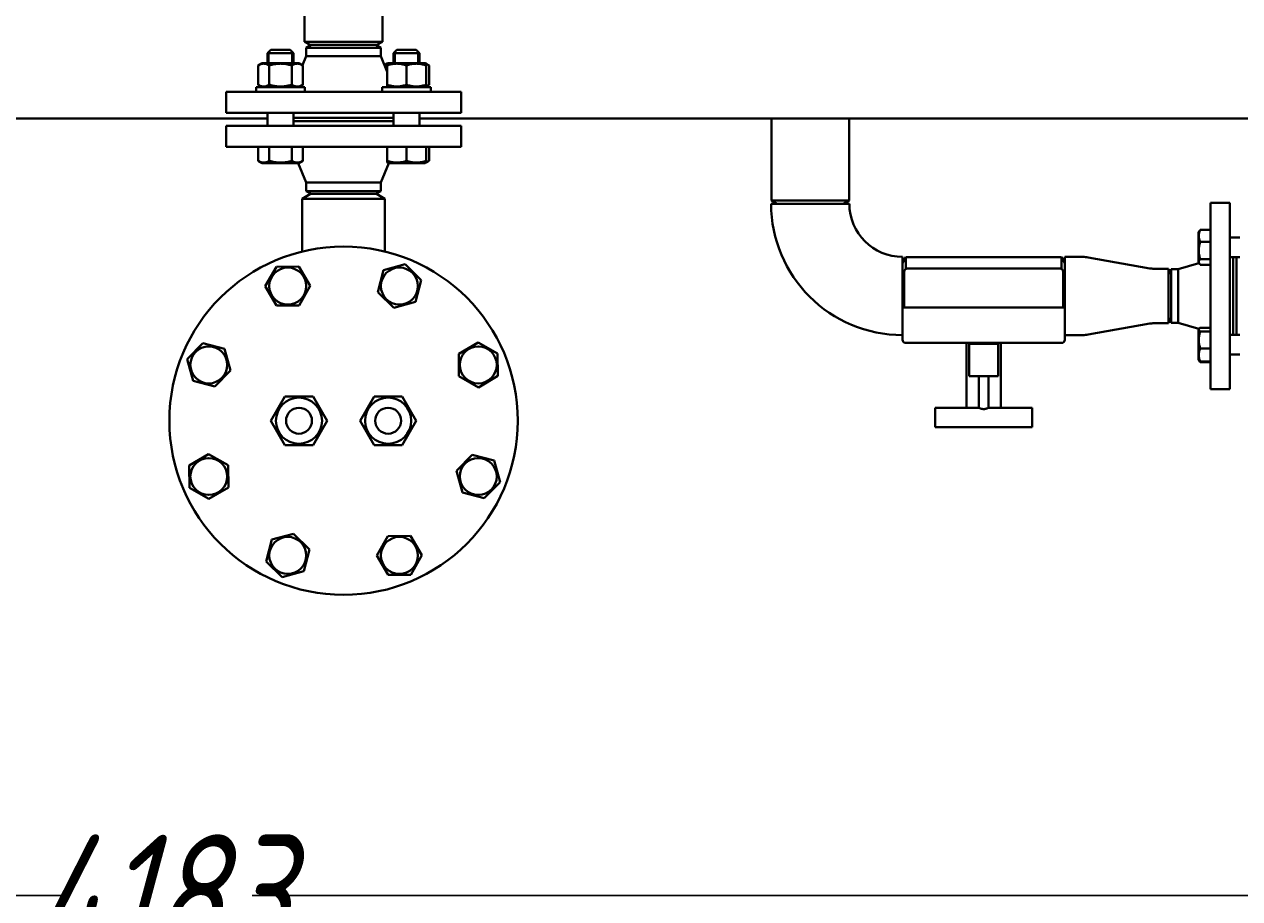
# Model space of a CAD drawing. Header units: millimetres. Extents: x -4428 to 3866, y -3426 to 3855.
# Tile 20 of 191: x -2162 to -1412, y -3165 to -2625. Entities that reach past the tile are written whole.
import ezdxf

# ---------------------------------------------------------------- set-up
doc = ezdxf.new("R2010")
doc.units = ezdxf.units.MM
doc.linetypes.add('K5LT_BASIC', pattern=[0])
doc.linetypes.add('K5LT_THIN', pattern=[0])
doc.layers.add('Системный слой', color=7, linetype='Continuous')
doc.styles.add('KDIMTEXTSTYLE', font='GOST_AU.SHX', dxfattribs={"width": 0.96, "oblique": 15, "height": 5})
doc.dimstyles.new('KDIMSTYLE (1.00)', dxfattribs={"dimtxt": 5, "dimasz": 1, "dimexe": 2, "dimexo": 0, "dimgap": 1, "dimtad": 1, "dimtxsty": 'KDIMTEXTSTYLE', "dimsah": 1, "dimcen": 0, "dimdle": 1, "dimadec": 0, "dimazin": 0, "dimtfac": 0.667, "dimtmove": 0, "dimatfit": 3, "dimfxl": 1, "dimtvp": 1, "dimtolj": 1, "dimtzin": 0, "dimarcsym": 0})

# ---------------------------------------------------------------- blocks, each defined once
blk = doc.blocks.new('KDIMARROW_01')
at = {"layer": 'Системный слой'}
blk.add_hatch(color=0, dxfattribs=at).paths.add_polyline_path([(0, 0), (-5, 0.66), (-4.5, 0), (-5, -0.66)])
at = {"layer": 'Системный слой', "color": 0, "linetype": 'K5LT_THIN', "lineweight": 20}
for p, q in [((-4.5, 0), (-5, 0.66)), ((-5, 0.66), (0, 0)), ((0, 0), (-5, -0.66)), ((-5, -0.66), (-4.5, 0)), ((0, 0), (-1, 0))]:
    blk.add_line(p, q, dxfattribs=at)
blk = doc.blocks.new('U22')
at = {"layer": 'Системный слой', "color": 150, "linetype": 'K5LT_BASIC', "lineweight": 40, "true_color": 0x0080ff}
for p, q in [((-1989.34, -2635.59), (-1989.34, -2250.57)), ((-1941.34, -2635.59), (-1941.34, -2250.57)), ((-1989.34, -2635.59), (-1985.87, -2637.59)), ((-1989.34, -2635.59), (-1941.34, -2635.59)), ((-1988.34, -2639.32), (-1985.34, -2637.59)), ((-1988.34, -2639.32), (-1988.34, -2644.59)), ((-1942.34, -2639.32), (-1988.34, -2639.32)), ((-1985.87, -2637.59), (-1944.8, -2637.59)), ((-1942.34, -2639.32), (-1945.34, -2637.59)), ((-1941.34, -2635.59), (-1944.8, -2637.59)), ((-1942.34, -2639.32), (-1942.34, -2644.59)), ((-2012.23, -2642.59), (-2010.23, -2640.59)), ((-2012.23, -2648.79), (-2012.23, -2642.59)), ((-2012.23, -2642.59), (-1996.23, -2642.59)), ((-2010.23, -2640.59), (-1998.23, -2640.59)), ((-1996.23, -2642.59), (-1998.23, -2640.59)), ((-1996.23, -2648.79), (-1996.23, -2642.59)), ((-1988.34, -2644.59), (-1990.58, -2650.09)), ((-1942.34, -2644.59), (-1988.34, -2644.59)), ((-1942.34, -2644.59), (-1938.45, -2654.1)), ((-1934.45, -2642.59), (-1932.45, -2640.59)), ((-1934.45, -2648.79), (-1934.45, -2642.59)), ((-1934.45, -2642.59), (-1918.45, -2642.59)), ((-1932.45, -2640.59), (-1920.45, -2640.59)), ((-1918.45, -2642.59), (-1920.45, -2640.59)), ((-1918.45, -2648.79), (-1918.45, -2642.59)), ((-2018.08, -2650.21), (-2015.63, -2648.79)), ((-2018.08, -2662.17), (-2018.08, -2650.21)), ((-1992.83, -2648.79), (-2015.63, -2648.79)), ((-2011.16, -2662.17), (-2011.16, -2650.21)), ((-1997.3, -2662.17), (-1997.3, -2650.21)), ((-1990.37, -2650.21), (-1992.83, -2648.79)), ((-1990.37, -2662.17), (-1990.37, -2650.21)), ((-1940.09, -2650.09), (-1938.45, -2649.14)), ((-1938.45, -2649.14), (-1937.85, -2648.79)), ((-1938.45, -2650.21), (-1938.45, -2649.14)), ((-1938.45, -2662.17), (-1938.45, -2650.21)), ((-1915.05, -2648.79), (-1937.85, -2648.79)), ((-1926.45, -2662.17), (-1926.45, -2650.21)), ((-1914.45, -2649.14), (-1915.05, -2648.79)), ((-1912.59, -2650.21), (-1914.45, -2649.14)), ((-1914.45, -2649.14), (-1914.45, -2650.21)), ((-1914.45, -2662.17), (-1914.45, -2650.21)), ((-1912.59, -2662.17), (-1912.59, -2650.21)), ((-2015.63, -2663.59), (-2018.08, -2662.17)), ((-1992.83, -2663.59), (-1990.37, -2662.17)), ((-1938.45, -2663.25), (-1938.45, -2662.17)), ((-1914.45, -2663.25), (-1912.59, -2662.17)), ((-1914.45, -2662.17), (-1914.45, -2663.25)), ((-2037.84, -2679.59), (-2037.84, -2666.59)), ((-2037.84, -2666.59), (-1892.84, -2666.59)), ((-2019.23, -2666.59), (-2019.23, -2663.59)), ((-2019.23, -2663.59), (-2004.23, -2663.59)), ((-2004.23, -2663.59), (-1989.23, -2663.59)), ((-1989.23, -2666.59), (-1989.23, -2663.59)), ((-1941.45, -2666.59), (-1941.45, -2663.59)), ((-1941.45, -2663.59), (-1911.45, -2663.59)), ((-1937.85, -2663.59), (-1938.45, -2663.25)), ((-1915.05, -2663.59), (-1914.45, -2663.25)), ((-1911.45, -2666.59), (-1911.45, -2663.59)), ((-1892.84, -2679.59), (-1892.84, -2666.59)), ((-2279.28, -2683.09), (-2012.23, -2683.09)), ((-2037.84, -2679.59), (-1892.84, -2679.59)), ((-2012.34, -2679.59), (-2012.23, -2679.7)), ((-2012.23, -2687.59), (-2012.23, -2679.59)), ((-1996.23, -2687.59), (-1996.23, -2679.59)), ((-1996.23, -2682.59), (-1934.45, -2682.59)), ((-1996.23, -2684.59), (-1934.45, -2684.59)), ((-1934.45, -2687.59), (-1934.45, -2679.59)), ((-1918.34, -2679.59), (-1918.45, -2679.7)), ((-1918.45, -2687.59), (-1918.45, -2679.59)), ((-1918.45, -2683.09), (-1105.34, -2683.09)), ((-1701.34, -2683.09), (-1701.34, -2733.59)), ((-1653.34, -2683.09), (-1653.34, -2733.59)), ((-2037.84, -2687.59), (-2037.84, -2700.59)), ((-1892.84, -2687.59), (-2037.84, -2687.59)), ((-2012.34, -2687.59), (-2012.23, -2687.48)), ((-1918.34, -2687.59), (-1918.45, -2687.48)), ((-1892.84, -2687.59), (-1892.84, -2700.59)), ((-1892.84, -2700.59), (-2037.84, -2700.59)), ((-2018.08, -2700.59), (-2018.08, -2709.17)), ((-2011.16, -2700.59), (-2011.16, -2709.17)), ((-1997.3, -2700.59), (-1997.3, -2709.17)), ((-1990.37, -2700.59), (-1990.37, -2709.17)), ((-1938.45, -2700.59), (-1938.45, -2709.17)), ((-1926.45, -2700.59), (-1926.45, -2709.17)), ((-1914.45, -2700.59), (-1914.45, -2709.17)), ((-1912.59, -2700.59), (-1912.59, -2709.17)), ((-2018.08, -2709.17), (-2015.63, -2710.59)), ((-2015.63, -2710.59), (-1992.83, -2710.59)), ((-1988.34, -2722.59), (-1993.25, -2710.59)), ((-1990.37, -2709.17), (-1992.83, -2710.59)), ((-1942.34, -2722.59), (-1937.43, -2710.59)), ((-1938.45, -2710.25), (-1938.45, -2709.17)), ((-1938.45, -2710.25), (-1937.85, -2710.59)), ((-1937.85, -2710.59), (-1926.45, -2710.59)), ((-1926.45, -2710.59), (-1915.05, -2710.59)), ((-1914.45, -2710.25), (-1915.05, -2710.59)), ((-1912.59, -2709.17), (-1914.45, -2710.25)), ((-1914.45, -2709.17), (-1914.45, -2710.25)), ((-1990.84, -2732.59), (-1985.64, -2729.59)), ((-1988.34, -2722.59), (-1942.34, -2722.59)), ((-1988.34, -2727.86), (-1988.34, -2722.59)), ((-1988.34, -2727.86), (-1985.34, -2729.59)), ((-1988.34, -2727.86), (-1942.34, -2727.86)), ((-1969.73, -2729.59), (-1985.64, -2729.59)), ((-1945.03, -2729.59), (-1969.73, -2729.59)), ((-1942.34, -2727.86), (-1945.34, -2729.59)), ((-1939.84, -2732.59), (-1945.03, -2729.59)), ((-1942.34, -2727.86), (-1942.34, -2722.59)), ((-1990.84, -2732.59), (-1990.84, -2765.16)), ((-1970.86, -2732.59), (-1990.84, -2732.59)), ((-1939.84, -2732.59), (-1970.86, -2732.59)), ((-1939.84, -2732.59), (-1939.84, -2765.16)), ((-1653.19, -2735.59), (-1701.49, -2735.59)), ((-1701.34, -2733.59), (-1697.87, -2735.59)), ((-1653.34, -2733.59), (-1701.34, -2733.59)), ((-1653.34, -2733.59), (-1656.8, -2735.59)), ((-1430.34, -2850.09), (-1430.34, -2735.09)), ((-1418.34, -2735.09), (-1430.34, -2735.09)), ((-1418.34, -2850.09), (-1418.34, -2735.09)), ((-1430.34, -2751.82), (-1436.71, -2751.82)), ((-1437.29, -2752.57), (-1437.84, -2753.52)), ((-1437.43, -2752.82), (-1437.84, -2753.52)), ((-1437.84, -2753.52), (-1437.84, -2759.8)), ((-1437.84, -2759.8), (-1437.84, -2771.57)), ((-1437.43, -2752.82), (-1437.43, -2752.82)), ((-1437.43, -2752.82), (-1437.43, -2752.82)), ((-1430.34, -2759.21), (-1436.71, -2759.21)), ((-1418.34, -2756.54), (-1412.34, -2756.54)), ((-2013.63, -2786.55), (-2006.8, -2774.5)), ((-2006.8, -2774.5), (-1992.94, -2774.39)), ((-1992.94, -2774.39), (-1985.92, -2786.33)), ((-1940.77, -2776.72), (-1927.41, -2773.03)), ((-1927.41, -2773.03), (-1917.54, -2782.75)), ((-1620.34, -2768.44), (-1620.34, -2816.74)), ((-1618.34, -2768.59), (-1620.34, -2772.06)), ((-1522.34, -2768.59), (-1618.34, -2768.59)), ((-1618.34, -2775.86), (-1618.34, -2768.59)), ((-1522.34, -2768.59), (-1520.34, -2772.06)), ((-1522.34, -2775.86), (-1522.34, -2768.59)), ((-1520.34, -2768.44), (-1520.34, -2799.59)), ((-1520.34, -2768.44), (-1509.24, -2768.44)), ((-1505.85, -2768.74), (-1467.75, -2775.53)), ((-1450.34, -2776.09), (-1437.45, -2772.23)), ((-1437.45, -2772.23), (-1437.84, -2771.57)), ((-1437.29, -2772.51), (-1437.84, -2771.57)), ((-1430.34, -2769.93), (-1436.71, -2769.93)), ((-1430.34, -2773.26), (-1436.71, -2773.26)), ((-1418.34, -2768.54), (-1412.34, -2768.54)), ((-1416.34, -2768.54), (-1416.34, -2816.64)), ((-1414.34, -2768.54), (-1414.34, -2816.64)), ((-1944.25, -2790.13), (-1940.77, -2776.72)), ((-1619.34, -2777.59), (-1619.34, -2799.59)), ((-1570.34, -2775.59), (-1617.34, -2775.59)), ((-1523.34, -2775.59), (-1570.34, -2775.59)), ((-1521.34, -2777.59), (-1521.34, -2799.59)), ((-1465.38, -2775.74), (-1456.34, -2775.74)), ((-1456.34, -2775.74), (-1456.34, -2809.44)), ((-1454.6, -2776.09), (-1456.34, -2779.09)), ((-1454.6, -2776.09), (-1450.34, -2776.09)), ((-1454.6, -2776.09), (-1454.6, -2809.09)), ((-1450.34, -2776.09), (-1450.34, -2809.09)), ((-2006.61, -2798.5), (-2013.63, -2786.55)), ((-1985.92, -2786.33), (-1992.76, -2798.39)), ((-1917.54, -2782.75), (-1921.02, -2796.16)), ((-1934.38, -2799.85), (-1944.25, -2790.13)), ((-1921.02, -2796.16), (-1934.38, -2799.85)), ((-1992.76, -2798.39), (-2006.61, -2798.5)), ((-1620.34, -2819.59), (-1620.34, -2799.59)), ((-1620.34, -2799.59), (-1570.34, -2799.59)), ((-1570.34, -2799.59), (-1520.34, -2799.59)), ((-1520.34, -2819.59), (-1520.34, -2799.59)), ((-1505.85, -2816.44), (-1467.75, -2809.65)), ((-1465.38, -2809.44), (-1456.34, -2809.44)), ((-1454.6, -2809.09), (-1456.34, -2806.09)), ((-1454.6, -2809.09), (-1450.34, -2809.09)), ((-1450.34, -2809.09), (-1437.45, -2812.96)), ((-1430.34, -2812.19), (-1436.71, -2812.19)), ((-1520.34, -2813.13), (-1520.34, -2816.74)), ((-1520.34, -2816.74), (-1509.24, -2816.74)), ((-1437.43, -2812.92), (-1437.84, -2813.62)), ((-1437.45, -2812.96), (-1437.84, -2813.62)), ((-1437.84, -2813.62), (-1437.84, -2831.24)), ((-1430.34, -2814.53), (-1436.71, -2814.53)), ((-1418.34, -2816.64), (-1412.34, -2816.64)), ((-2061.9, -2831.67), (-2052.18, -2821.79)), ((-2052.18, -2821.79), (-2038.76, -2825.28)), ((-2038.76, -2825.28), (-2035.07, -2838.63)), ((-1894.24, -2828.32), (-1882.3, -2821.29)), ((-1882.3, -2821.29), (-1870.24, -2828.13)), ((-1618.34, -2821.59), (-1570.34, -2821.59)), ((-1580.99, -2821.59), (-1580.99, -2833.59)), ((-1579.84, -2821.59), (-1579.84, -2822.09)), ((-1570.34, -2822.09), (-1579.84, -2822.09)), ((-1579.34, -2822.09), (-1579.34, -2842.09)), ((-1570.34, -2821.59), (-1570.34, -2822.09)), ((-1570.34, -2821.59), (-1522.34, -2821.59)), ((-1560.84, -2822.09), (-1570.34, -2822.09)), ((-1561.34, -2822.09), (-1561.34, -2842.09)), ((-1560.84, -2821.59), (-1560.84, -2822.09)), ((-1559.69, -2821.59), (-1559.69, -2833.59)), ((-1430.34, -2824.99), (-1436.71, -2824.99)), ((-2058.21, -2845.02), (-2061.9, -2831.67)), ((-1894.13, -2842.17), (-1894.24, -2828.32)), ((-1870.24, -2828.13), (-1870.13, -2841.98)), ((-1580.99, -2833.59), (-1580.99, -2861.59)), ((-1559.69, -2833.59), (-1559.69, -2861.59)), ((-1437.84, -2831.24), (-1437.84, -2831.67)), ((-1437.29, -2832.61), (-1437.84, -2831.67)), ((-1437.43, -2832.37), (-1437.84, -2831.67)), ((-1430.34, -2833.1), (-1436.71, -2833.1)), ((-1430.34, -2833.36), (-1436.71, -2833.36)), ((-1418.34, -2828.64), (-1412.34, -2828.64)), ((-2035.07, -2838.63), (-2044.8, -2848.51)), ((-1882.08, -2849.01), (-1894.13, -2842.17)), ((-1870.13, -2841.98), (-1882.08, -2849.01)), ((-1561.34, -2842.09), (-1579.34, -2842.09)), ((-1573.34, -2842.09), (-1573.34, -2861.59)), ((-1567.34, -2842.09), (-1567.34, -2861.59)), ((-2044.8, -2848.51), (-2058.21, -2845.02)), ((-2010.16, -2869.59), (-2001.5, -2854.59)), ((-2001.5, -2854.59), (-1984.18, -2854.59)), ((-1984.18, -2854.59), (-1975.52, -2869.59)), ((-1955.16, -2869.59), (-1946.5, -2854.59)), ((-1946.5, -2854.59), (-1929.18, -2854.59)), ((-1929.18, -2854.59), (-1920.52, -2869.59)), ((-1418.34, -2850.09), (-1430.34, -2850.09)), ((-1600.34, -2861.59), (-1573.34, -2861.59)), ((-1600.34, -2861.59), (-1600.34, -2873.59)), ((-1567.34, -2861.59), (-1540.34, -2861.59)), ((-1540.34, -2861.59), (-1540.34, -2873.59)), ((-2001.5, -2884.59), (-2010.16, -2869.59)), ((-1975.52, -2869.59), (-1984.18, -2884.59)), ((-1946.5, -2884.59), (-1955.16, -2869.59)), ((-1920.52, -2869.59), (-1929.18, -2884.59)), ((-1600.34, -2873.59), (-1540.34, -2873.59)), ((-1984.18, -2884.59), (-2001.5, -2884.59)), ((-1929.18, -2884.59), (-1946.5, -2884.59)), ((-2060.54, -2897.2), (-2048.59, -2890.18)), ((-2048.59, -2890.18), (-2036.54, -2897.01)), ((-1895.6, -2900.55), (-1885.88, -2890.68)), ((-1885.88, -2890.68), (-1872.47, -2894.16)), ((-1872.47, -2894.16), (-1868.78, -2907.51)), ((-2060.43, -2911.05), (-2060.54, -2897.2)), ((-2036.54, -2897.01), (-2036.43, -2910.87)), ((-1891.91, -2913.91), (-1895.6, -2900.55)), ((-1868.78, -2907.51), (-1878.5, -2917.39)), ((-2048.38, -2917.89), (-2060.43, -2911.05)), ((-2036.43, -2910.87), (-2048.38, -2917.89)), ((-1878.5, -2917.39), (-1891.91, -2913.91)), ((-2009.65, -2943.02), (-1996.3, -2939.33)), ((-1996.3, -2939.33), (-1986.42, -2949.05)), ((-2013.13, -2956.43), (-2009.65, -2943.02)), ((-1944.75, -2952.85), (-1937.92, -2940.8)), ((-1937.92, -2940.8), (-1924.06, -2940.69)), ((-1924.06, -2940.69), (-1917.04, -2952.63)), ((-1986.42, -2949.05), (-1989.9, -2962.46)), ((-1937.73, -2964.79), (-1944.75, -2952.85)), ((-1917.04, -2952.63), (-1923.87, -2964.69)), ((-2003.26, -2966.15), (-2013.13, -2956.43)), ((-1989.9, -2962.46), (-2003.26, -2966.15)), ((-1923.87, -2964.69), (-1937.73, -2964.79))]:
    blk.add_line(p, q, dxfattribs=at)
at = {"layer": 'Системный слой', "color": 7, "linetype": 'K5LT_THIN', "lineweight": 20}
for p, q in [((-2011.14, -2642.59), (-2011.14, -2641.51)), ((-2011.14, -2648.79), (-2011.14, -2642.59)), ((-1997.31, -2642.59), (-1997.31, -2641.51)), ((-1997.31, -2648.79), (-1997.31, -2642.59)), ((-1933.36, -2642.59), (-1933.36, -2641.51)), ((-1933.36, -2648.79), (-1933.36, -2642.59)), ((-1919.53, -2642.59), (-1919.53, -2641.51)), ((-1919.53, -2648.79), (-1919.53, -2642.59))]:
    blk.add_line(p, q, dxfattribs=at)
at = {"layer": 'Системный слой', "color": 150, "linetype": 'K5LT_BASIC', "lineweight": 40, "true_color": 0x0080ff}
for centre, radius in [((-1965.34, -2869.59), 107.5), ((-1999.78, -2786.44), 11.4), ((-1930.89, -2786.44), 11.4), ((-2048.49, -2835.15), 11.4), ((-1882.19, -2835.15), 11.4), ((-1992.84, -2869.59), 14.25), ((-1937.84, -2869.59), 14.25), ((-1992.84, -2869.59), 8), ((-1937.84, -2869.59), 8), ((-2048.49, -2904.03), 11.4), ((-1882.19, -2904.03), 11.4), ((-1999.78, -2952.74), 11.4), ((-1930.89, -2952.74), 11.4)]:
    blk.add_circle(centre, radius, dxfattribs=at)
for centre, radius, start, end in [((-1620.34, -2735.59), 81.15, 180, 270), ((-1620.34, -2735.59), 32.85, 180, 270), ((-1509.24, -2787.76), 19.32, 79.8947, 90), ((-1617.34, -2777.59), 2, 90, 180), ((-1523.34, -2777.59), 2, 0, 90), ((-1465.38, -2762.26), 13.48, 259.8947, 270), ((-1465.38, -2822.92), 13.48, 90, 100.1053), ((-1618.34, -2819.59), 2, 180, 270), ((-1522.34, -2819.59), 2, 270, 0), ((-1509.24, -2797.42), 19.32, 270, 280.1053)]:
    blk.add_arc(centre, radius, start, end, dxfattribs=at)
for points, knots in [([(-2011.16, -2650.21), (-2011.42, -2650.05), (-2011.87, -2649.82), (-2012.46, -2649.57), (-2012.86, -2649.43), (-2013.24, -2649.31), (-2013.63, -2649.23), (-2014.08, -2649.16), (-2014.5, -2649.13), (-2014.9, -2649.14), (-2015.29, -2649.18), (-2015.66, -2649.24), (-2016.09, -2649.34), (-2016.68, -2649.52), (-2017.37, -2649.82), (-2017.87, -2650.08), (-2018.08, -2650.21)], [0, 0, 0, 0, 2.031977, 3.339718, 4.35691, 4.982864, 6.146734, 7.197334, 8.231074, 9.204643, 10.126104, 11.032386, 11.927409, 13.242826, 15.356581, 17, 17, 17, 17]), ([(-1997.3, -2650.21), (-1997.62, -2650.12), (-1998.45, -2649.89), (-1999.95, -2649.55), (-2001.45, -2649.3), (-2002.62, -2649.2), (-2003.27, -2649.16), (-2003.69, -2649.14), (-2004.04, -2649.14), (-2004.42, -2649.14), (-2004.89, -2649.15), (-2005.46, -2649.17), (-2006.28, -2649.23), (-2007.47, -2649.37), (-2008.82, -2649.62), (-2010.09, -2649.91), (-2010.8, -2650.11), (-2011.16, -2650.21)], [0, 0, 0, 0, 3.152296, 8.024027, 14.430358, 17.4743, 18.996271, 20.518242, 21.409855, 22.301468, 24.084694, 25.867919, 27.651145, 31.792504, 37.072525, 40.536262, 44, 44, 44, 44]), ([(-1990.37, -2650.21), (-1990.64, -2650.05), (-1991.09, -2649.82), (-1991.67, -2649.57), (-1992.07, -2649.43), (-1992.46, -2649.31), (-1992.85, -2649.23), (-1993.29, -2649.16), (-1993.72, -2649.13), (-1994.12, -2649.14), (-1994.51, -2649.18), (-1994.88, -2649.24), (-1995.31, -2649.34), (-1995.9, -2649.52), (-1996.58, -2649.82), (-1997.08, -2650.08), (-1997.3, -2650.21)], [0, 0, 0, 0, 2.031977, 3.339718, 4.35691, 4.982864, 6.146734, 7.197334, 8.231074, 9.204643, 10.126104, 11.032386, 11.927409, 13.242826, 15.356581, 17, 17, 17, 17]), ([(-1938.45, -2649.38), (-1938.71, -2649.46), (-1939.26, -2649.66), (-1939.8, -2649.93), (-1940.09, -2650.09)], [0, 0, 0, 0, 2.378602, 5, 5, 5, 5]), ([(-1926.45, -2650.21), (-1926.86, -2650.07), (-1927.46, -2649.89), (-1928.33, -2649.66), (-1928.94, -2649.52), (-1929.65, -2649.38), (-1930.21, -2649.29), (-1930.89, -2649.21), (-1931.51, -2649.16), (-1932.24, -2649.13), (-1932.94, -2649.14), (-1933.61, -2649.18), (-1934.26, -2649.24), (-1934.99, -2649.34), (-1936.02, -2649.52), (-1937.2, -2649.82), (-1938.07, -2650.08), (-1938.45, -2650.21)], [0, 0, 0, 0, 1.889793, 2.772286, 3.97396, 4.613199, 5.962253, 6.508307, 7.620707, 8.715255, 9.746093, 10.721757, 11.68135, 12.629021, 14.021816, 16.259909, 18, 18, 18, 18]), ([(-1914.45, -2650.21), (-1914.86, -2650.07), (-1915.46, -2649.89), (-1916.33, -2649.66), (-1916.94, -2649.52), (-1917.65, -2649.38), (-1918.21, -2649.29), (-1918.89, -2649.21), (-1919.51, -2649.16), (-1920.24, -2649.13), (-1920.94, -2649.14), (-1921.61, -2649.18), (-1922.26, -2649.24), (-1922.99, -2649.34), (-1924.02, -2649.52), (-1925.2, -2649.82), (-1926.07, -2650.08), (-1926.45, -2650.21)], [0, 0, 0, 0, 1.889793, 2.772286, 3.97396, 4.613199, 5.962253, 6.508307, 7.620707, 8.715255, 9.746093, 10.721757, 11.68135, 12.629021, 14.021816, 16.259909, 18, 18, 18, 18]), ([(-1912.59, -2650.21), (-1912.78, -2650.1), (-1913.12, -2649.92), (-1913.74, -2649.63), (-1914.16, -2649.47), (-1914.45, -2649.38)], [0, 0, 0, 0, 1.918281, 3.26766, 6, 6, 6, 6]), ([(-2018.08, -2662.17), (-2017.81, -2662.33), (-2017.37, -2662.56), (-2016.78, -2662.82), (-2016.38, -2662.96), (-2016, -2663.07), (-2015.61, -2663.16), (-2015.16, -2663.22), (-2014.74, -2663.25), (-2014.34, -2663.24), (-2013.95, -2663.21), (-2013.57, -2663.15), (-2013.15, -2663.05), (-2012.56, -2662.86), (-2011.87, -2662.57), (-2011.37, -2662.3), (-2011.16, -2662.17)], [0, 0, 0, 0, 2.031977, 3.339718, 4.35691, 4.982864, 6.146734, 7.197334, 8.231074, 9.204643, 10.126104, 11.032386, 11.927409, 13.242826, 15.356581, 17, 17, 17, 17]), ([(-2011.16, -2662.17), (-2010.83, -2662.27), (-2010.01, -2662.49), (-2008.51, -2662.84), (-2007, -2663.08), (-2005.84, -2663.19), (-2005.19, -2663.23), (-2004.77, -2663.24), (-2004.42, -2663.25), (-2004.04, -2663.25), (-2003.56, -2663.24), (-2002.99, -2663.21), (-2002.17, -2663.15), (-2000.98, -2663.01), (-1999.63, -2662.77), (-1998.37, -2662.47), (-1997.65, -2662.28), (-1997.3, -2662.17)], [0, 0, 0, 0, 3.152296, 8.024027, 14.430358, 17.4743, 18.996271, 20.518242, 21.409855, 22.301468, 24.084694, 25.867919, 27.651145, 31.792504, 37.072525, 40.536262, 44, 44, 44, 44]), ([(-1997.3, -2662.17), (-1997.03, -2662.33), (-1996.58, -2662.56), (-1996, -2662.82), (-1995.6, -2662.96), (-1995.21, -2663.07), (-1994.82, -2663.16), (-1994.38, -2663.22), (-1993.95, -2663.25), (-1993.55, -2663.24), (-1993.16, -2663.21), (-1992.79, -2663.15), (-1992.36, -2663.05), (-1991.77, -2662.86), (-1991.09, -2662.57), (-1990.59, -2662.3), (-1990.37, -2662.17)], [0, 0, 0, 0, 2.031977, 3.339718, 4.35691, 4.982864, 6.146734, 7.197334, 8.231074, 9.204643, 10.126104, 11.032386, 11.927409, 13.242826, 15.356581, 17, 17, 17, 17]), ([(-1938.45, -2662.17), (-1938.04, -2662.31), (-1937.43, -2662.5), (-1936.56, -2662.73), (-1935.95, -2662.86), (-1935.24, -2663), (-1934.68, -2663.09), (-1934, -2663.17), (-1933.38, -2663.22), (-1932.65, -2663.25), (-1931.95, -2663.24), (-1931.28, -2663.21), (-1930.64, -2663.15), (-1929.9, -2663.05), (-1928.88, -2662.86), (-1927.69, -2662.57), (-1926.82, -2662.3), (-1926.45, -2662.17)], [0, 0, 0, 0, 1.889793, 2.772286, 3.97396, 4.613199, 5.962253, 6.508307, 7.620707, 8.715255, 9.746093, 10.721757, 11.68135, 12.629021, 14.021816, 16.259909, 18, 18, 18, 18]), ([(-1926.45, -2662.17), (-1926.04, -2662.31), (-1925.43, -2662.5), (-1924.56, -2662.73), (-1923.95, -2662.86), (-1923.24, -2663), (-1922.68, -2663.09), (-1922, -2663.17), (-1921.38, -2663.22), (-1920.65, -2663.25), (-1919.95, -2663.24), (-1919.28, -2663.21), (-1918.64, -2663.15), (-1917.9, -2663.05), (-1916.88, -2662.86), (-1915.69, -2662.57), (-1914.82, -2662.3), (-1914.45, -2662.17)], [0, 0, 0, 0, 1.889793, 2.772286, 3.97396, 4.613199, 5.962253, 6.508307, 7.620707, 8.715255, 9.746093, 10.721757, 11.68135, 12.629021, 14.021816, 16.259909, 18, 18, 18, 18]), ([(-1914.45, -2663), (-1914.25, -2662.94), (-1913.91, -2662.82), (-1913.29, -2662.56), (-1912.87, -2662.34), (-1912.59, -2662.17)], [0, 0, 0, 0, 1.912507, 3.220306, 6, 6, 6, 6]), ([(-2018.08, -2709.17), (-2017.81, -2709.33), (-2017.37, -2709.56), (-2016.78, -2709.82), (-2016.38, -2709.96), (-2016, -2710.07), (-2015.61, -2710.16), (-2015.16, -2710.22), (-2014.74, -2710.25), (-2014.34, -2710.24), (-2013.95, -2710.21), (-2013.57, -2710.15), (-2013.15, -2710.05), (-2012.56, -2709.86), (-2011.87, -2709.57), (-2011.37, -2709.3), (-2011.16, -2709.17)], [0, 0, 0, 0, 2.031977, 3.339718, 4.35691, 4.982864, 6.146734, 7.197334, 8.231074, 9.204643, 10.126104, 11.032386, 11.927409, 13.242826, 15.356581, 17, 17, 17, 17]), ([(-2011.16, -2709.17), (-2010.83, -2709.27), (-2010.01, -2709.49), (-2008.51, -2709.84), (-2007, -2710.08), (-2005.84, -2710.19), (-2005.19, -2710.23), (-2004.77, -2710.24), (-2004.42, -2710.25), (-2004.04, -2710.25), (-2003.56, -2710.24), (-2002.99, -2710.21), (-2002.17, -2710.15), (-2000.98, -2710.01), (-1999.63, -2709.77), (-1998.37, -2709.47), (-1997.65, -2709.28), (-1997.3, -2709.17)], [0, 0, 0, 0, 3.152296, 8.024027, 14.430358, 17.4743, 18.996271, 20.518242, 21.409855, 22.301468, 24.084694, 25.867919, 27.651145, 31.792504, 37.072525, 40.536262, 44, 44, 44, 44]), ([(-1997.3, -2709.17), (-1997.03, -2709.33), (-1996.58, -2709.56), (-1996, -2709.82), (-1995.6, -2709.96), (-1995.21, -2710.07), (-1994.82, -2710.16), (-1994.38, -2710.22), (-1993.95, -2710.25), (-1993.55, -2710.24), (-1993.16, -2710.21), (-1992.79, -2710.15), (-1992.36, -2710.05), (-1991.77, -2709.86), (-1991.09, -2709.57), (-1990.59, -2709.3), (-1990.37, -2709.17)], [0, 0, 0, 0, 2.031977, 3.339718, 4.35691, 4.982864, 6.146734, 7.197334, 8.231074, 9.204643, 10.126104, 11.032386, 11.927409, 13.242826, 15.356581, 17, 17, 17, 17]), ([(-1938.45, -2709.17), (-1938.04, -2709.31), (-1937.43, -2709.5), (-1936.56, -2709.73), (-1935.95, -2709.86), (-1935.24, -2710), (-1934.68, -2710.09), (-1934, -2710.17), (-1933.38, -2710.22), (-1932.65, -2710.25), (-1931.95, -2710.24), (-1931.28, -2710.21), (-1930.64, -2710.15), (-1929.9, -2710.05), (-1928.88, -2709.86), (-1927.69, -2709.57), (-1926.82, -2709.3), (-1926.45, -2709.17)], [0, 0, 0, 0, 1.889793, 2.772286, 3.97396, 4.613199, 5.962253, 6.508307, 7.620707, 8.715255, 9.746093, 10.721757, 11.68135, 12.629021, 14.021816, 16.259909, 18, 18, 18, 18]), ([(-1926.45, -2709.17), (-1926.04, -2709.31), (-1925.43, -2709.5), (-1924.56, -2709.73), (-1923.95, -2709.86), (-1923.24, -2710), (-1922.68, -2710.09), (-1922, -2710.17), (-1921.38, -2710.22), (-1920.65, -2710.25), (-1919.95, -2710.24), (-1919.28, -2710.21), (-1918.64, -2710.15), (-1917.9, -2710.05), (-1916.88, -2709.86), (-1915.69, -2709.57), (-1914.82, -2709.3), (-1914.45, -2709.17)], [0, 0, 0, 0, 1.889793, 2.772286, 3.97396, 4.613199, 5.962253, 6.508307, 7.620707, 8.715255, 9.746093, 10.721757, 11.68135, 12.629021, 14.021816, 16.259909, 18, 18, 18, 18]), ([(-1914.45, -2710), (-1914.25, -2709.94), (-1913.91, -2709.82), (-1913.29, -2709.56), (-1912.87, -2709.34), (-1912.59, -2709.17)], [0, 0, 0, 0, 1.912507, 3.220306, 6, 6, 6, 6]), ([(-1436.71, -2751.82), (-1436.84, -2752.11), (-1437, -2752.53), (-1437.21, -2753.16), (-1437.35, -2753.68), (-1437.46, -2754.22), (-1437.52, -2754.71), (-1437.56, -2755.17), (-1437.57, -2755.61), (-1437.55, -2756.03), (-1437.5, -2756.5), (-1437.42, -2757.02), (-1437.24, -2757.77), (-1437, -2758.5), (-1436.79, -2759.04), (-1436.71, -2759.21)], [0, 0, 0, 0, 1.912449, 2.780687, 4.100621, 5.29978, 6.277542, 7.267519, 8.214858, 9.102067, 9.95816, 11.225797, 12.463836, 14.84267, 16, 16, 16, 16]), ([(-1437.29, -2752.57), (-1437.19, -2752.39), (-1437.01, -2752.14), (-1436.78, -2751.9), (-1436.71, -2751.82)], [0, 0, 0, 0, 3.481803, 5, 5, 5, 5]), ([(-1436.71, -2759.21), (-1436.82, -2759.58), (-1436.97, -2760.12), (-1437.18, -2761.02), (-1437.34, -2761.83), (-1437.44, -2762.58), (-1437.5, -2763.18), (-1437.55, -2763.79), (-1437.57, -2764.54), (-1437.55, -2765.17), (-1437.52, -2765.8), (-1437.46, -2766.47), (-1437.32, -2767.4), (-1437.09, -2768.55), (-1436.86, -2769.42), (-1436.71, -2769.93)], [0, 0, 0, 0, 1.679816, 2.464254, 4.100621, 5.29978, 5.785161, 6.773962, 7.999819, 9.102067, 9.530451, 10.806592, 12.055167, 13.667644, 16, 16, 16, 16]), ([(-1436.71, -2769.93), (-1436.84, -2770.06), (-1437.05, -2770.31), (-1437.29, -2770.65), (-1437.44, -2770.95), (-1437.52, -2771.21), (-1437.56, -2771.44), (-1437.57, -2771.64), (-1437.54, -2771.85), (-1437.49, -2772.09), (-1437.4, -2772.31), (-1437.32, -2772.45), (-1437.29, -2772.51)], [0, 0, 0, 0, 2.067566, 3.798554, 5.283454, 6.589306, 7.655477, 8.672748, 9.606751, 10.850495, 12.132709, 13, 13, 13, 13]), ([(-1437.29, -2772.51), (-1437.19, -2772.69), (-1437.01, -2772.94), (-1436.78, -2773.18), (-1436.71, -2773.26)], [0, 0, 0, 0, 3.481803, 5, 5, 5, 5]), ([(-1436.71, -2812.19), (-1436.85, -2812.29), (-1437.05, -2812.46), (-1437.29, -2812.7), (-1437.39, -2812.85), (-1437.43, -2812.92)], [0, 0, 0, 0, 2.454617, 4.204856, 6, 6, 6, 6]), ([(-1437.43, -2812.92), (-1437.47, -2812.98), (-1437.52, -2813.09), (-1437.56, -2813.25), (-1437.57, -2813.41), (-1437.54, -2813.55), (-1437.5, -2813.69), (-1437.43, -2813.82), (-1437.27, -2814.05), (-1437.03, -2814.29), (-1436.78, -2814.48), (-1436.71, -2814.53)], [0, 0, 0, 0, 1.266373, 2.569758, 3.569429, 4.626597, 5.711296, 6.584835, 7.579442, 10.84748, 12, 12, 12, 12]), ([(-1436.71, -2814.53), (-1436.84, -2814.97), (-1437.01, -2815.56), (-1437.21, -2816.45), (-1437.35, -2817.16), (-1437.46, -2817.94), (-1437.52, -2818.64), (-1437.56, -2819.28), (-1437.57, -2819.89), (-1437.55, -2820.39), (-1437.52, -2820.96), (-1437.45, -2821.72), (-1437.22, -2823.13), (-1436.94, -2824.25), (-1436.71, -2824.99)], [0, 0, 0, 0, 1.905023, 2.606895, 3.844333, 4.968544, 5.957069, 6.813299, 7.701429, 8.533187, 8.934797, 10.132776, 11.738547, 15, 15, 15, 15]), ([(-1436.71, -2824.99), (-1436.84, -2825.3), (-1437, -2825.76), (-1437.21, -2826.45), (-1437.35, -2827.02), (-1437.46, -2827.62), (-1437.52, -2828.16), (-1437.56, -2828.66), (-1437.57, -2829.14), (-1437.55, -2829.6), (-1437.5, -2830.12), (-1437.42, -2830.69), (-1437.24, -2831.52), (-1437, -2832.32), (-1436.79, -2832.91), (-1436.71, -2833.1)], [0, 0, 0, 0, 1.912449, 2.780687, 4.100621, 5.29978, 6.277542, 7.267519, 8.214858, 9.102067, 9.95816, 11.225797, 12.463836, 14.84267, 16, 16, 16, 16]), ([(-1436.71, -2833.1), (-1436.85, -2833), (-1437.05, -2832.83), (-1437.29, -2832.59), (-1437.39, -2832.44), (-1437.43, -2832.37)], [0, 0, 0, 0, 2.454617, 4.204856, 6, 6, 6, 6]), ([(-1437.29, -2832.61), (-1437.19, -2832.79), (-1437.01, -2833.04), (-1436.78, -2833.29), (-1436.71, -2833.36)], [0, 0, 0, 0, 3.481803, 5, 5, 5, 5]), ([(-1567.34, -2861.59), (-1567.34, -2861.59), (-1567.35, -2861.6), (-1567.41, -2861.63), (-1567.48, -2861.66), (-1567.55, -2861.7), (-1567.68, -2861.76), (-1567.87, -2861.84), (-1568.18, -2861.97), (-1568.51, -2862.09), (-1568.84, -2862.19), (-1569.09, -2862.25), (-1569.38, -2862.31), (-1569.68, -2862.36), (-1570.01, -2862.39), (-1570.32, -2862.4), (-1570.6, -2862.39), (-1570.84, -2862.37), (-1571.09, -2862.34), (-1571.32, -2862.31), (-1571.66, -2862.23), (-1572.05, -2862.13), (-1572.46, -2861.98), (-1572.76, -2861.86), (-1572.97, -2861.77), (-1573.09, -2861.71), (-1573.2, -2861.66), (-1573.29, -2861.61), (-1573.33, -2861.59), (-1573.34, -2861.59), (-1573.34, -2861.59)], [0, 0, 0, 0, 1.371989, 2.313418, 3.049733, 3.71259, 4.533795, 5.966719, 7.467084, 9.374021, 10.35822, 11.414053, 12.229287, 13.398745, 14.443812, 15.504834, 16.435349, 17.123815, 17.862309, 18.861166, 19.54986, 21.493672, 23.243588, 24.874122, 26.238082, 27.118612, 27.742929, 29.232079, 30.543845, 31, 31, 31, 31])]:
    blk.add_open_spline(points, degree=3, knots=knots, dxfattribs=at)
blk.add_open_spline([(-1437.37, -2832.47), (-1437.34, -2832.52), (-1437.32, -2832.57), (-1437.29, -2832.61)], degree=3, dxfattribs=at)

msp = doc.modelspace()

# ---------------------------------------------------------------- block references
at = {"layer": 'Системный слой'}
msp.add_blockref('U22', (0, 0), dxfattribs=at)

# ---------------------------------------------------------------- dimensions: what is measured, and where the dimension line sits
at = {"layer": 'Системный слой', "color": 7}
msp.add_linear_dim(base=(-4135.336, -3162.711), p1=(47.664, -1618.592), p2=(-4135.336, -1408.744), location=(-2079.336, -3162.711), dimstyle='KDIMSTYLE (1.00)', override={"dimexo": 0, "dimpost": '\\H75.0;\\W0.965;\\Q15;<>', "dimblk1": 'KDIMARROW_01', "dimblk2": 'KDIMARROW_01', "dimse1": 0, "dimse2": 0, "dimclrt": 7, "dimtolj": 1}, dxfattribs=at).render()

doc.saveas('drawing.dxf')
